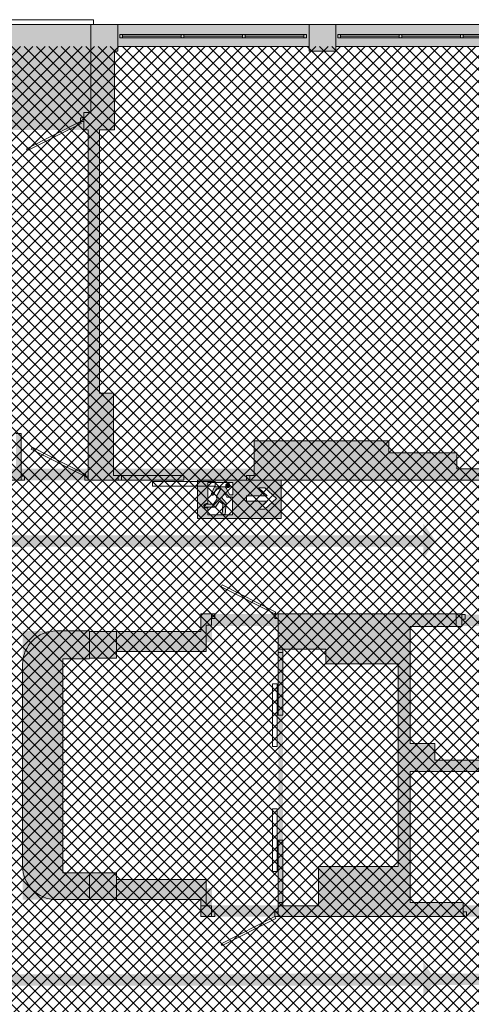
# Paper-space layout 'AP-09 STREFY POŻAROWE I EWAKUACJA - PIĘTRO 7' of a CAD drawing. Header units: millimetres. Extents: x 0 to 594, y 0 to 450.
# Tile 12 of 14: x 392 to 459, y 208 to 356. Entities that reach past the tile are written whole.
import ezdxf
from ezdxf.xclip import XClip

# ---------------------------------------------------------------- set-up
doc = ezdxf.new("R2010")
doc.units = ezdxf.units.MM
doc.header["$MEASUREMENT"] = 0
doc.header["$XCLIPFRAME"] = 0
for name, color, linetype, lineweight, true_color in [('A_ewakuacja_Nr_pióra__104', 7, 'Continuous', 5, 0x006532), ('A_podkład_Nr_pióra__254', 7, 'Continuous', 5, 0xfdfdfd), ('A_ppoż proj_Nr_pióra__104', 7, 'Continuous', 5, 0x006532), ('A_ppoż proj_Nr_pióra__211', 7, 'Continuous', 5, 0xfe65fe)]:
    doc.layers.add(name, color=color, linetype=linetype, lineweight=lineweight, true_color=true_color)
for name, color, linetype, lineweight in [('A_ewakuacja_Nr_pióra__4', 94, 'Continuous', 18), ('A_podkład_Nr_pióra__2', 8, 'Continuous', 13), ('A_ppoż proj_Nr_pióra__81', 2, 'Continuous', 5)]:
    doc.layers.add(name, color=color, linetype=linetype, lineweight=lineweight)
doc.layers.add('A_podrys', color=7, linetype='Continuous')

# ---------------------------------------------------------------- blocks, each defined once
blk = doc.blocks.new('Rysunek_1_1', base_point=(-1569.58, -182.96))
at = {"layer": 'A_ewakuacja_Nr_pióra__104', "linetype": 'Continuous', "lineweight": 0, "true_color": 0x004c26}
h = blk.add_hatch(color=118, dxfattribs=at)
h.paths.add_polyline_path([(418.26, 281.13), (430.75, 281.13), (430.75, 286.87), (418.26, 286.87)])
h.paths.add_polyline_path([(423.51, 286.52), (423.51, 284.69), (423.06, 284.69), (422.62, 285.49, 0.414214), (422.2, 285.9), (420.78, 285.9), (420.33, 284.9, 1.14772), (420.67, 284.75), (421.05, 285.58), (421.72, 285.58), (421.23, 284.73), (421.13, 284.56, 0.230447), (421.17, 284.06), (420.62, 283.28), (419.63, 283.28, 0.304489), (419.27, 282.81), (420.93, 282.81), (421.53, 283.71), (422.05, 283.26), (421.91, 281.72), (422.4, 281.72), (422.52, 283.48), (421.85, 284.28), (422.31, 284.91), (422.61, 284.31), (423.5, 284.31), (423.5, 281.68), (419.79, 281.68), (419.79, 282.73), (419.05, 282.73, -0.24241), (419.53, 283.39), (419.79, 283.39), (419.79, 286.52)], flags=0)
h.paths.add_polyline_path([(425.56, 284.54), (428.68, 284.54), (427.38, 285.74), (428.31, 285.74), (430.06, 284.15), (428.3, 282.55), (427.4, 282.55), (428.68, 283.73), (425.56, 283.73)], flags=0)
blk.add_hatch(color=118, dxfattribs=at).paths.add_polyline_path([(422.5, 286.21, 1), (423.09, 285.92, 1)])
at = {"layer": 'A_podkład_Nr_pióra__254', "linetype": 'Continuous', "lineweight": 5, "true_color": 0xfdfdfd}
h = blk.add_hatch(color=7, dxfattribs=at)
h.paths.add_polyline_path([(70.72, 133.27), (538.72, 133.27), (538.72, 227.67), (538.02, 227.67), (538.02, 260.47), (538.72, 260.47), (538.72, 355.07), (203.72, 355.07), (203.72, 351.07), (204.02, 351.07), (204.02, 293.67), (204.02, 286.87), (249.02, 286.87), (296.52, 286.87), (369.49, 286.87), (372.52, 286.87), (533.82, 286.87), (533.82, 266.77), (533.82, 263.97), (508.72, 263.97), (508.72, 266.77), (457.72, 266.77), (457.72, 266.87), (418.72, 266.87), (418.72, 264.22), (402.12, 264.22), (402.12, 264.32), (397.12, 264.32, 0.414214), (392.12, 259.32), (392.12, 229.12, 0.414214), (397.12, 224.12), (418.72, 224.12), (418.72, 221.57), (456.32, 221.57), (458.42, 221.57), (509.02, 221.57), (509.02, 224.47), (533.82, 224.47), (533.82, 201.67), (509.78, 201.67), (509.02, 201.67), (458.42, 201.67), (456.32, 201.67), (418.72, 201.67), (406.32, 201.67), (149.02, 201.67), (149.02, 201.47), (101.32, 201.47), (76.12, 201.47), (76.12, 224.27), (101.32, 224.27), (101.32, 221.57), (121.32, 221.57), (121.32, 224.27), (137.77, 224.27), (137.77, 223.97), (141.67, 223.97), (141.67, 229.07), (164.82, 229.07), (164.82, 221.67), (173.12, 221.67), (173.12, 231.82), (172.32, 231.82), (172.32, 230.07), (165.57, 230.07), (165.57, 240.47), (172.32, 240.47), (172.32, 238.72), (173.12, 238.72), (172.32, 242.42), (172.32, 241.47), (165.57, 241.47), (165.57, 258.47), (172.32, 258.47), (172.32, 256.42), (173.12, 256.42), (173.12, 266.57), (168.62, 266.57), (166.22, 266.57), (166.22, 259.67), (141.72, 259.67), (141.72, 263.97), (137.71, 263.97), (137.71, 263.77), (123.62, 263.77), (76.12, 263.77), (76.12, 293.67), (123.62, 293.67), (141.72, 293.67), (166.22, 293.67), (168.62, 293.67), (168.62, 286.97), (173.12, 286.97), (173.12, 293.67), (183.12, 293.67), (183.12, 299.47), (173.82, 299.47), (173.82, 351.07), (175.22, 351.07), (175.22, 355.07), (70.72, 355.07), (70.72, 260.47), (71.92, 260.47), (71.92, 257.47), (71.92, 230.27), (71.92, 228.02), (70.72, 228.02)])
h.paths.add_polyline_path([(94.22, 295.27), (76.12, 295.27), (76.12, 321.24), (76.12, 351.77), (104.72, 351.77), (104.72, 351.07), (106.12, 351.07), (106.12, 321.24), (102.43, 321.24), (94.22, 312.94)], flags=0)
h.paths.add_polyline_path([(76.12, 199.87), (89.57, 199.87), (89.57, 195.57), (99.16, 195.57), (104.42, 195.57), (111.88, 195.57), (111.88, 200.77), (121.78, 200.77), (121.78, 196.37), (126.47, 196.37), (126.47, 191.37), (121.47, 191.37), (121.47, 184.67), (138.97, 184.67), (138.97, 144.17), (137.77, 144.17), (137.77, 136.57), (109.17, 136.57), (109.17, 137.27), (104.42, 137.27), (104.42, 136.57), (89.57, 136.57), (76.12, 136.57)], flags=0)
h.paths.add_polyline_path([(95.02, 302.27), (95.02, 312.63), (102.78, 320.44), (106.12, 320.44), (106.12, 318.83), (121.12, 318.83), (121.12, 302.27), (106.12, 302.27), (102.78, 302.27)], flags=0)
h.paths.add_polyline_path([(121.92, 319.63), (107.82, 319.63), (107.82, 351.07), (109.42, 351.07), (109.42, 351.77), (138.02, 351.77), (138.02, 302.17), (135.42, 302.17), (135.42, 295.27), (121.92, 295.27), (121.92, 302.17)], flags=0)
h.paths.add_polyline_path([(137.67, 191.37), (127.37, 191.37), (127.37, 199.07), (128.97, 199.07), (128.97, 199.77), (139.12, 199.77), (139.12, 200.77), (149.02, 200.77), (149.02, 195.37), (160.32, 195.37), (160.32, 183.47), (141.57, 183.47), (141.57, 192.27), (137.67, 192.27)], flags=0)
h.paths.add_polyline_path([(140.02, 302.17), (140.02, 321.77), (154.92, 321.77), (154.92, 302.17)], flags=0)
h.paths.add_polyline_path([(140.02, 344.17), (142.52, 344.17), (142.52, 351.77), (170.92, 351.77), (170.92, 351.07), (172.22, 351.07), (172.22, 322.57), (142.52, 322.57), (140.02, 322.57)], flags=0)
h.paths.add_polyline_path([(140.47, 178.47), (141.57, 178.47), (161.12, 178.47), (161.12, 181.87), (171.82, 181.87), (171.82, 137.27), (170.52, 137.27), (170.52, 136.57), (141.97, 136.57), (141.97, 137.27), (141.57, 137.27), (141.57, 144.17), (140.47, 144.17)], flags=0)
h.paths.add_polyline_path([(155.72, 299.47), (155.72, 321.87), (172.22, 321.87), (172.22, 299.47), (167.72, 299.47), (167.72, 294.37), (155.72, 294.37)], flags=0)
h.paths.add_polyline_path([(161.12, 200.07), (171.82, 200.07), (171.82, 183.47), (161.12, 183.47)], flags=0)
h.paths.add_polyline_path([(173.52, 137.27), (173.52, 195.77), (173.52, 200.97), (197.22, 200.97), (197.22, 195.77), (203.72, 195.77), (203.72, 137.27), (203.52, 137.27), (203.52, 136.57), (174.92, 136.57), (174.92, 137.27)], flags=0)
h.paths.add_polyline_path([(207.52, 144.17), (205.42, 144.17), (205.42, 188.47), (207.52, 188.47), (207.52, 195.57), (214.32, 195.57), (214.32, 197.47), (225.42, 197.47), (225.42, 200.87), (237.42, 200.87), (237.42, 197.47), (237.42, 195.87), (238.32, 195.87), (238.32, 137.27), (236.72, 137.27), (236.72, 136.57), (207.72, 136.57), (207.72, 137.27), (207.52, 137.27)], flags=0)
h.paths.add_polyline_path([(205.72, 344.17), (207.82, 344.17), (207.82, 351.07), (208.32, 351.07), (208.32, 351.77), (236.92, 351.77), (236.92, 351.07), (238.22, 351.07), (238.22, 308.93), (228.04, 308.93), (219.82, 300.67), (219.82, 287.57), (207.82, 287.57), (207.82, 299.87), (205.72, 299.87)], flags=0)
h.paths.add_polyline_path([(229.02, 290.87), (220.62, 290.87), (220.62, 300.33), (228.38, 308.13), (229.02, 308.13), (238.22, 308.13), (238.22, 306.63), (248.02, 306.63), (248.02, 292.77), (238.22, 292.77), (229.02, 292.77)], flags=0)
h.paths.add_polyline_path([(239.72, 310.93), (239.72, 344.17), (239.72, 351.07), (241.42, 351.07), (241.42, 351.77), (270.02, 351.77), (270.02, 351.07), (270.02, 344.17), (270.52, 344.17), (270.52, 310.93), (270.52, 299.87), (270.02, 299.87), (270.02, 287.57), (258.02, 287.57), (258.02, 295.87), (257.32, 295.87), (257.32, 290.87), (248.82, 290.87), (248.82, 295.87), (248.82, 310.93), (248.02, 310.93), (248.02, 307.43), (239.72, 307.43)], flags=0)
h.paths.add_polyline_path([(240.12, 178.77), (240.12, 195.37), (248.22, 195.37), (248.22, 197.47), (257.22, 197.47), (257.22, 195.37), (257.22, 178.77)], flags=0)
h.paths.add_polyline_path([(241.42, 137.27), (240.12, 137.27), (240.12, 177.97), (270.02, 177.97), (270.72, 177.97), (270.72, 144.17), (270.02, 144.17), (270.02, 137.27), (270.02, 136.57), (241.42, 136.57)], flags=0)
h.paths.add_polyline_path([(270.02, 178.67), (258.02, 178.67), (258.02, 200.97), (270.02, 200.97), (270.02, 188.47), (270.72, 188.47), (270.72, 178.67)], flags=0)
h.paths.add_polyline_path([(273, 144.17), (273.02, 145.23), (273.02, 188.47), (273.62, 188.47), (273.62, 197.57), (273.62, 200.97), (285.57, 200.97), (285.57, 197.57), (295.12, 197.57), (295.12, 188.47), (295.12, 177.61), (295.92, 177.61), (295.92, 181.11), (304.12, 181.11), (304.12, 177.61), (304.12, 144.17), (304.12, 137.27), (302.72, 137.27), (302.72, 136.57), (273.92, 136.57), (273.92, 137.27), (273.62, 137.27), (273.62, 144.17)], flags=0)
h.paths.add_polyline_path([(273.82, 299.87), (273.32, 299.87), (273.32, 308.93), (273.32, 310.15), (273.32, 344.17), (273.82, 344.17), (273.82, 351.07), (274.22, 351.07), (274.22, 351.77), (302.82, 351.77), (302.82, 351.07), (304.22, 351.07), (304.22, 344.17), (304.22, 308.93), (294.04, 308.93), (285.82, 300.67), (285.82, 287.57), (273.82, 287.57)], flags=0)
h.paths.add_polyline_path([(286.62, 290.87), (286.62, 300.33), (294.38, 308.13), (304.22, 308.13), (304.22, 306.73), (314.02, 306.73), (314.02, 292.77), (295.02, 292.77), (295.02, 290.87)], flags=0)
h.paths.add_polyline_path([(295.92, 181.81), (295.92, 195.57), (305.82, 195.57), (314.92, 195.57), (314.92, 197.57), (323.32, 197.57), (323.32, 187.1), (315.56, 179.31), (305.82, 179.31), (305.82, 181.81)], flags=0)
h.paths.add_polyline_path([(305.82, 178.51), (307.12, 178.51), (315.9, 178.51), (324.12, 186.77), (324.12, 188.47), (324.12, 200.97), (336.12, 200.97), (336.12, 188.47), (336.82, 188.47), (336.82, 186.77), (336.82, 144.17), (336.12, 144.17), (336.12, 137.27), (335.72, 137.27), (335.72, 136.57), (307.12, 136.57), (307.12, 137.27), (305.82, 137.27)], flags=0)
h.paths.add_polyline_path([(314.02, 307.53), (305.92, 307.53), (305.92, 351.07), (307.22, 351.07), (307.22, 351.77), (335.62, 351.77), (335.62, 351.07), (336.12, 351.07), (336.12, 344.17), (336.82, 344.17), (336.82, 311.03), (336.82, 299.87), (336.12, 299.87), (336.12, 295.97), (337.12, 295.97), (337.12, 288.47), (336.22, 288.47), (336.22, 287.57), (324.22, 287.57), (324.22, 288.47), (324.22, 290.87), (314.82, 290.87), (314.82, 299.87), (314.82, 311.03), (314.02, 311.03)], flags=0)
h.paths.add_polyline_path([(338.72, 288.47), (338.72, 290.97), (338.72, 295.97), (339.92, 295.97), (339.92, 299.87), (339.42, 299.87), (339.42, 344.17), (339.92, 344.17), (339.92, 351.07), (340.12, 351.07), (340.12, 351.77), (358.49, 351.77), (360.82, 351.77), (368.52, 351.77), (368.52, 351.07), (369.95, 351.07), (369.95, 292.67), (360.82, 292.67), (360.82, 298.17), (360.02, 298.17), (360.02, 295.97), (360.02, 290.97), (351.92, 290.97), (351.92, 288.47), (351.92, 287.57), (339.92, 287.57), (339.92, 288.47)], flags=0)
h.paths.add_polyline_path([(339.42, 144.17), (339.42, 188.47), (339.82, 188.47), (339.82, 200.97), (351.82, 200.97), (351.82, 187.07), (352.66, 186.23), (352.68, 186.24), (353.23, 186.79), (352.62, 187.4), (352.62, 197.57), (361.02, 197.57), (361.02, 195.47), (381.52, 195.47), (381.52, 191.31), (382.32, 191.31), (382.32, 195.47), (389.82, 195.47), (389.82, 200.97), (401.82, 200.97), (401.82, 199.97), (401.92, 199.97), (401.92, 192.37), (401.92, 188.47), (402.82, 188.47), (402.82, 144.17), (401.82, 144.17), (401.82, 137.27), (401.32, 137.27), (401.32, 136.57), (372.92, 136.57), (372.92, 137.27), (371.62, 137.27), (371.62, 181.11), (381.62, 181.11), (381.62, 177.61), (382.32, 177.61), (382.32, 182.31), (381.52, 182.31), (381.52, 181.81), (369.92, 181.81), (369.92, 179.71), (360.28, 179.71), (359.57, 180.41), (359.01, 179.84), (359.94, 178.91), (369.92, 178.91), (369.92, 144.17), (369.92, 137.27), (368.42, 137.27), (368.42, 136.57), (339.82, 136.57), (339.82, 137.27), (339.82, 144.17)], flags=0)
h.paths.add_polyline_path([(391.12, 288.37), (372.02, 288.37), (372.02, 338.37), (372.95, 338.37), (372.95, 339.27), (401.92, 339.27), (401.92, 333.17), (401.92, 287.47), (391.92, 287.47), (391.92, 293.87), (391.12, 293.87)], flags=0)
h.paths.add_polyline_path([(398.12, 260.12), (402.12, 260.12), (402.12, 260.22), (406.12, 260.22), (406.12, 261.22), (419.52, 261.22), (419.52, 265.17), (430.32, 265.17), (430.32, 223.17), (419.52, 223.17), (419.52, 227.12), (406.12, 227.12), (406.12, 228.12), (398.12, 228.12), (398.12, 250.27), (398.12, 252.26)], flags=0)
h.paths.add_polyline_path([(403.62, 299.87), (403.62, 339.27), (405.82, 339.27), (405.82, 351.07), (406.32, 351.07), (406.32, 351.77), (434.92, 351.77), (434.92, 351.07), (438.92, 351.07), (438.92, 351.77), (467.52, 351.77), (467.52, 351.07), (467.92, 351.07), (467.92, 344.17), (469.92, 344.17), (469.92, 299.87), (467.92, 299.87), (467.92, 295.97), (468.72, 295.97), (468.72, 288.57), (457.02, 288.57), (457.02, 290.97), (446.82, 290.97), (446.82, 292.77), (426.72, 292.77), (426.72, 287.57), (405.72, 287.57), (405.72, 299.87)], flags=0)
h.paths.add_polyline_path([(404.42, 144.17), (404.42, 177.61), (404.42, 188.47), (405.82, 188.47), (405.82, 200.97), (417.82, 200.97), (417.82, 197.57), (426.42, 197.57), (426.42, 188.47), (426.42, 183.09), (426.42, 177.61), (427.22, 177.61), (427.22, 181.11), (435.92, 181.11), (435.92, 144.17), (435.92, 137.27), (434.42, 137.27), (434.42, 136.57), (405.82, 136.57), (405.82, 137.27), (405.82, 144.17)], flags=0)
h.paths.add_polyline_path([(427.22, 195.57), (446.72, 195.57), (446.72, 197.57), (455.12, 197.57), (455.12, 187.1), (447.36, 179.31), (437.62, 179.31), (437.62, 181.81), (427.22, 181.81)], flags=0)
h.paths.add_polyline_path([(431.02, 261.57), (432.85, 261.57), (436.32, 261.57), (437.42, 261.57), (437.42, 259.37), (448.22, 259.37), (448.22, 229.07), (436.32, 229.07), (436.32, 223.17), (431.02, 223.17)], flags=0)
h.paths.add_polyline_path([(437.62, 178.51), (447.7, 178.51), (455.82, 186.67), (455.82, 188.47), (455.82, 199.97), (455.82, 200.97), (467.82, 200.97), (467.82, 199.97), (467.92, 199.97), (467.92, 188.47), (468.92, 188.47), (468.92, 186.67), (468.92, 178.51), (468.92, 176.58), (468.92, 144.17), (467.92, 144.17), (467.92, 137.27), (467.62, 137.27), (467.62, 136.57), (439.02, 136.57), (439.02, 137.27), (437.62, 137.27), (437.62, 144.17)], flags=0)
h.paths.add_polyline_path([(450.02, 247.47), (450.02, 264.97), (453.72, 264.97), (457.72, 264.97), (457.72, 266.07), (467.72, 266.07), (467.72, 244.97), (457.72, 244.97), (453.72, 244.97), (453.72, 247.47)], flags=0)
h.paths.add_polyline_path([(457.92, 223.67), (450.02, 223.67), (450.02, 243.27), (457.92, 243.27), (467.72, 243.27), (467.72, 223.47), (467.92, 223.47), (467.92, 222.27), (467.72, 222.27), (457.92, 222.27)], flags=0)
h.paths.add_polyline_path([(470.42, 290.97), (470.42, 295.97), (471.52, 295.97), (471.52, 351.07), (471.62, 351.07), (471.62, 351.77), (500.22, 351.77), (500.22, 351.07), (501.72, 351.07), (501.72, 292.77), (492.29, 292.77), (492.29, 290.97), (482.42, 290.97), (482.42, 287.57), (470.42, 287.57)], flags=0)
h.paths.add_polyline_path([(471.52, 144.17), (470.52, 144.17), (470.52, 188.47), (471.52, 188.47), (471.52, 195.67), (471.52, 197.57), (471.52, 199.97), (471.72, 199.97), (471.72, 200.97), (483.72, 200.97), (483.72, 199.97), (483.72, 197.57), (492.92, 197.57), (492.92, 195.67), (501.72, 195.67), (501.72, 188.47), (501.72, 144.17), (501.72, 137.27), (500.42, 137.27), (500.42, 136.57), (472.12, 136.57), (472.12, 137.27), (471.52, 137.27)], flags=0)
h.paths.add_polyline_path([(503.32, 195.67), (513.12, 195.67), (513.12, 197.67), (511.02, 197.67), (511.02, 200.97), (521.02, 200.97), (521.02, 197.67), (521.02, 179.71), (513.12, 179.71), (503.32, 179.71)], flags=0)
h.paths.add_polyline_path([(503.32, 165.77), (503.32, 178.27), (507.82, 178.27), (521.72, 178.27), (521.72, 200.97), (533.72, 200.97), (533.72, 178.27), (533.72, 136.57), (507.82, 136.57), (505.02, 136.57), (505.02, 137.27), (503.32, 137.27), (503.32, 160.47), (505.02, 160.47), (507.82, 160.47), (507.82, 165.77)], flags=0)
h.paths.add_polyline_path([(503.42, 328.37), (520.21, 328.37), (520.21, 329.57), (507.42, 329.57), (507.42, 333.77), (505.12, 333.77), (503.42, 333.77), (503.42, 351.07), (505.12, 351.07), (505.12, 351.77), (507.42, 351.77), (533.32, 351.77), (533.32, 329.57), (533.32, 328.37), (533.34, 328.37), (533.34, 310.07), (533.32, 310.07), (533.32, 288.57), (533.02, 288.57), (533.02, 287.57), (521.02, 287.57), (521.02, 288.57), (512.92, 288.57), (512.92, 293.37), (503.42, 293.37), (503.42, 305.67), (512.92, 305.67), (522.02, 305.67), (522.02, 310.07), (503.42, 310.07)], flags=0)
at = {"layer": 'A_ppoż proj_Nr_pióra__104', "linetype": 'Continuous', "lineweight": 5, "true_color": 0x006532}
for points in [[(222.09, 275.15), (222.09, 276.92), (452, 276.92), (452, 275.15), (453.81, 277.77), (452, 280.39), (452, 278.62), (222.09, 278.62), (222.09, 280.39), (220.29, 277.77)], [(484.24, 216.92), (481.62, 218.72), (479, 216.92), (480.77, 216.92), (480.77, 213.02), (430.45, 213.02), (430.45, 211.32), (494.47, 211.32), (494.47, 213.02), (482.47, 213.02), (482.47, 216.92)], [(222.09, 209.49), (222.09, 211.26), (452, 211.26), (452, 209.49), (453.81, 212.11), (452, 214.73), (452, 212.96), (222.09, 212.96), (222.09, 214.73), (220.29, 212.11)]]:
    blk.add_hatch(color=128, dxfattribs=at).paths.add_polyline_path(points)
at = {"layer": 'A_ppoż proj_Nr_pióra__211', "linetype": 'Continuous', "lineweight": 5, "true_color": 0xfe65fe}
h = blk.add_hatch(dxfattribs=at)
h.set_pattern_fill('bloczki_betonowe_0001', color=211, style=0, pattern_type=2)
h.set_pattern_definition([(45, (-1569.5778, -182.9554), (-0.9192388, 0.9192388), []), (135, (-1569.5778, -182.9554), (0.9192388, 0.9192388), [])])
h.paths.add_polyline_path([(216.52, 201.67), (205.42, 201.67), (205.42, 136.57), (533.52, 136.57), (533.52, 351.77), (205.72, 351.77), (205.72, 266.87), (214.72, 266.87), (246.22, 266.87), (246.22, 221.87), (216.52, 221.87)])
at = {"layer": 'A_ppoż proj_Nr_pióra__81', "linetype": 'Continuous', "lineweight": 0, "true_color": 0x3f3f00}
for points in [[(205.72, 288.57), (205.72, 286.87), (468.52, 286.87), (468.52, 288.57)], [(420.42, 262.62), (420.42, 266.77), (418.72, 266.77), (418.72, 262.62)], [(468.52, 265.07), (468.52, 266.77), (420.42, 266.77), (420.42, 265.07)], [(393.82, 264.32), (392.12, 264.32), (392.12, 224.12), (393.82, 224.12)], [(418.72, 264.32), (393.82, 264.32), (393.82, 262.62), (418.72, 262.62)], [(418.72, 225.82), (393.82, 225.82), (393.82, 224.12), (418.72, 224.12)], [(420.42, 223.27), (420.42, 225.82), (418.72, 225.82), (418.72, 223.27)], [(467.72, 223.27), (418.72, 223.27), (418.72, 221.57), (467.72, 221.57)]]:
    blk.add_hatch(color=48, dxfattribs=at).paths.add_polyline_path(points)
at = {"layer": 'A_ewakuacja_Nr_pióra__4', "color": 94, "linetype": 'Continuous', "lineweight": 18, "flags": 128}
for points in [[(430.75, 286.87), (418.26, 286.87), (418.26, 281.13), (430.75, 281.13)], [(425.56, 283.73), (425.56, 284.54), (428.68, 284.54), (427.38, 285.74), (428.31, 285.74), (430.06, 284.15), (428.3, 282.55), (427.4, 282.55), (428.68, 283.73)]]:
    blk.add_lwpolyline(points, close=True, dxfattribs=at)
blk.add_lwpolyline([(423.5, 281.68), (423.5, 284.31), (422.61, 284.31), (422.31, 284.91), (421.85, 284.28), (422.52, 283.48), (422.4, 281.72), (421.91, 281.72), (422.05, 283.26), (421.53, 283.71), (420.93, 282.81), (419.27, 282.81, -0.304489), (419.63, 283.28), (420.62, 283.28), (421.17, 284.06, -0.230447), (421.13, 284.56), (421.23, 284.73), (421.72, 285.58), (421.05, 285.58), (420.67, 284.75, -1.14772), (420.33, 284.9), (420.78, 285.9), (422.2, 285.9, -0.414214), (422.62, 285.49), (423.06, 284.69), (423.51, 284.69), (423.51, 286.52), (419.79, 286.52), (419.79, 283.39), (419.53, 283.39, 0.24241), (419.05, 282.73), (419.79, 282.73), (419.79, 281.68)], format="xyb", close=True, dxfattribs=at)
at = {"layer": 'A_ewakuacja_Nr_pióra__4', "color": 94, "linetype": 'Continuous', "lineweight": 18}
blk.add_circle((422.79, 286.06), 0.328, dxfattribs=at)
at = {"layer": 'A_podkład_Nr_pióra__2', "color": 8, "linetype": 'Continuous', "lineweight": 13}
for p, q in [((538.72, 355.07), (203.72, 355.07)), ((402.72, 355.77), (372.82, 355.77)), ((402.32, 355.07), (402.32, 341.87)), ((402.72, 355.77), (402.72, 355.07)), ((406.32, 351.07), (406.32, 355.07)), ((434.92, 355.07), (434.92, 351.07)), ((438.92, 351.07), (438.92, 355.07)), ((434.52, 353.57), (406.62, 353.57)), ((406.62, 353.57), (406.62, 353.07)), ((407.02, 353.57), (407.02, 353.07)), ((415.79, 353.57), (415.79, 353.07)), ((416.19, 353.57), (416.19, 353.07)), ((424.95, 353.57), (424.95, 353.07)), ((425.35, 353.57), (425.35, 353.07)), ((434.12, 353.57), (434.12, 353.07)), ((434.52, 353.07), (434.52, 353.57)), ((467.12, 353.57), (439.22, 353.57)), ((439.22, 353.57), (439.22, 353.07)), ((439.62, 353.57), (439.62, 353.07)), ((448.39, 353.57), (448.39, 353.07)), ((448.79, 353.57), (448.79, 353.07)), ((457.55, 353.57), (457.55, 353.07)), ((457.95, 353.57), (457.95, 353.07)), ((406.62, 353.07), (434.52, 353.07)), ((407.02, 353.32), (415.79, 353.32)), ((416.19, 353.32), (424.95, 353.32)), ((425.35, 353.32), (434.12, 353.32)), ((439.22, 353.07), (467.12, 353.07)), ((439.62, 353.32), (448.39, 353.32)), ((448.79, 353.32), (457.55, 353.32)), ((457.95, 353.32), (466.72, 353.32)), ((405.82, 351.07), (406.32, 351.07)), ((405.82, 339.27), (405.82, 351.07)), ((406.32, 351.77), (434.92, 351.77)), ((434.92, 351.07), (438.92, 351.07)), ((438.92, 351.77), (467.52, 351.77)), ((402.32, 341.87), (401.25, 341.87)), ((401.25, 341.87), (401.25, 339.27)), ((392.71, 336.46), (400.75, 340.52)), ((401.25, 341.07), (400.75, 341.07)), ((400.75, 341.07), (400.75, 340.52)), ((401.25, 340.52), (400.75, 340.52)), ((400.75, 340.52), (400.88, 340.25)), ((400.88, 340.25), (392.85, 336.19)), ((401.25, 339.27), (401.92, 339.27)), ((401.92, 339.27), (401.92, 286.87)), ((403.62, 299.87), (403.62, 339.27)), ((403.62, 339.27), (405.82, 339.27)), ((392.85, 336.19), (392.71, 336.46)), ((403.62, 299.87), (405.72, 299.87)), ((405.72, 287.57), (405.72, 299.87)), ((405.72, 299.87), (405.72, 295.97)), ((391.12, 293.87), (391.92, 293.87)), ((391.92, 286.87), (391.92, 293.87)), ((393.52, 291.8), (393.39, 291.53)), ((401.55, 287.74), (393.52, 291.8)), ((446.82, 292.77), (426.72, 292.77)), ((426.72, 292.77), (426.72, 287.57)), ((446.82, 292.77), (446.82, 290.97)), ((393.39, 291.53), (401.42, 287.47)), ((457.02, 290.97), (446.82, 290.97)), ((457.02, 290.97), (457.02, 288.57)), ((391.92, 287.47), (392.42, 287.47)), ((392.42, 287.47), (392.42, 286.87)), ((401.42, 287.47), (401.55, 287.74)), ((401.42, 287.47), (401.92, 287.47)), ((401.42, 286.87), (401.42, 287.47)), ((416.22, 287.57), (405.72, 287.57)), ((406.37, 287.57), (406.37, 286.87)), ((406.87, 286.87), (406.87, 287.57)), ((416.22, 287.57), (416.22, 286.87)), ((426.72, 287.57), (425.57, 287.57)), ((425.57, 287.57), (425.57, 286.87)), ((426.07, 286.87), (426.07, 287.57)), ((468.72, 288.57), (457.02, 288.57)), ((392.42, 286.87), (351.42, 286.87)), ((401.42, 286.87), (416.22, 286.87)), ((411.54, 286.67), (420.89, 286.67)), ((411.54, 285.97), (411.54, 286.67)), ((420.89, 285.97), (411.54, 285.97)), ((420.89, 286.67), (420.89, 285.97)), ((425.57, 286.87), (470.92, 286.87)), ((421.92, 271.2), (421.79, 270.93)), ((429.95, 267.14), (421.92, 271.2)), ((421.79, 270.93), (429.82, 266.87)), ((418.72, 264.22), (418.72, 266.87)), ((418.72, 266.87), (420.82, 266.87)), ((420.32, 265.17), (420.32, 266.87)), ((420.82, 266.87), (420.82, 266.17)), ((429.82, 266.87), (429.95, 267.14)), ((429.82, 266.17), (429.82, 266.87)), ((429.82, 266.87), (457.72, 266.87)), ((430.32, 266.87), (430.32, 251.72)), ((456.92, 266.87), (456.92, 264.97)), ((457.72, 266.87), (457.72, 264.97)), ((457.72, 266.77), (458.22, 266.77)), ((458.22, 266.77), (458.22, 266.07)), ((420.82, 266.17), (420.32, 266.17)), ((430.32, 266.17), (429.82, 266.17)), ((458.22, 266.07), (457.72, 266.07)), ((402.12, 264.32), (397.12, 264.32)), ((402.12, 264.22), (418.72, 264.22)), ((402.12, 264.22), (402.12, 260.22)), ((406.12, 260.22), (406.12, 264.22)), ((419.52, 261.22), (419.52, 265.17)), ((419.52, 265.17), (420.32, 265.17)), ((457.72, 264.97), (450.02, 264.97)), ((450.02, 264.97), (450.02, 247.47)), ((406.12, 261.22), (419.52, 261.22)), ((430.32, 261.57), (437.42, 261.57)), ((430.32, 261.07), (431.02, 261.07)), ((431.02, 251.72), (431.02, 261.57)), ((437.42, 261.57), (437.42, 259.37)), ((392.12, 229.12), (392.12, 259.32)), ((402.12, 260.12), (398.12, 260.12)), ((398.12, 260.12), (398.12, 228.12)), ((402.12, 260.22), (406.12, 260.22)), ((437.42, 259.37), (448.22, 259.37)), ((448.22, 259.37), (448.22, 229.07)), ((429.47, 247.04), (429.47, 256.39)), ((429.47, 256.39), (430.17, 256.39)), ((430.17, 256.39), (430.17, 247.04)), ((431.02, 251.72), (430.32, 251.72)), ((430.17, 247.04), (429.47, 247.04)), ((450.02, 247.47), (453.72, 247.47)), ((453.72, 247.47), (453.72, 244.97)), ((453.72, 244.97), (467.72, 244.97)), ((467.72, 243.27), (450.02, 243.27)), ((450.02, 243.27), (450.02, 223.67)), ((429.47, 228.34), (429.47, 237.69)), ((429.47, 237.69), (430.17, 237.69)), ((430.17, 237.69), (430.17, 228.34)), ((430.32, 233.02), (430.32, 221.57)), ((430.32, 233.02), (431.02, 233.02)), ((431.02, 223.17), (431.02, 233.02)), ((430.17, 228.34), (429.47, 228.34)), ((448.22, 229.07), (436.32, 229.07)), ((436.32, 223.17), (436.32, 229.07)), ((406.12, 228.12), (398.12, 228.12)), ((402.12, 228.12), (402.12, 224.12)), ((406.12, 224.12), (406.12, 228.12)), ((406.12, 227.12), (419.52, 227.12)), ((419.52, 223.17), (419.52, 227.12)), ((418.72, 224.12), (397.12, 224.12)), ((418.72, 221.57), (418.72, 224.12)), ((420.32, 223.17), (418.72, 223.17)), ((420.32, 221.57), (420.32, 223.17)), ((431.02, 223.67), (430.32, 223.67)), ((436.32, 223.17), (430.32, 223.17)), ((450.02, 223.67), (457.92, 223.67)), ((457.92, 221.57), (457.92, 223.67)), ((420.82, 221.57), (418.72, 221.57)), ((420.82, 222.27), (420.32, 222.27)), ((420.82, 221.57), (420.82, 222.27)), ((421.79, 217.51), (429.82, 221.57)), ((429.95, 221.3), (421.92, 217.24)), ((430.32, 222.27), (429.82, 222.27)), ((429.82, 222.27), (429.82, 221.57)), ((429.82, 221.57), (458.42, 221.57)), ((429.82, 221.57), (429.95, 221.3)), ((457.92, 222.27), (458.42, 222.27)), ((458.42, 221.57), (458.42, 222.27)), ((421.92, 217.24), (421.79, 217.51))]:
    blk.add_line(p, q, dxfattribs=at)
for centre, start, end in [((397.12, 259.32), 90, 180), ((397.12, 229.12), 180, 270)]:
    blk.add_arc(centre, 5, start, end, dxfattribs=at)

psp = doc.layouts.new('AP-09 STREFY POŻAROWE I EWAKUACJA - PIĘTRO 7')

# ---------------------------------------------------------------- block references
at = {"layer": 'A_podrys', "color": 37, "linetype": 'Continuous', "lineweight": 5, "true_color": 0x656532}
ref = psp.add_blockref('Rysunek_1_1', (-1569.58, -182.96), dxfattribs=at)
XClip(ref).set_block_clipping_path([(34.2476203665, 101.3259029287), (554.312344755, 445.1)])

doc.saveas('drawing.dxf')
